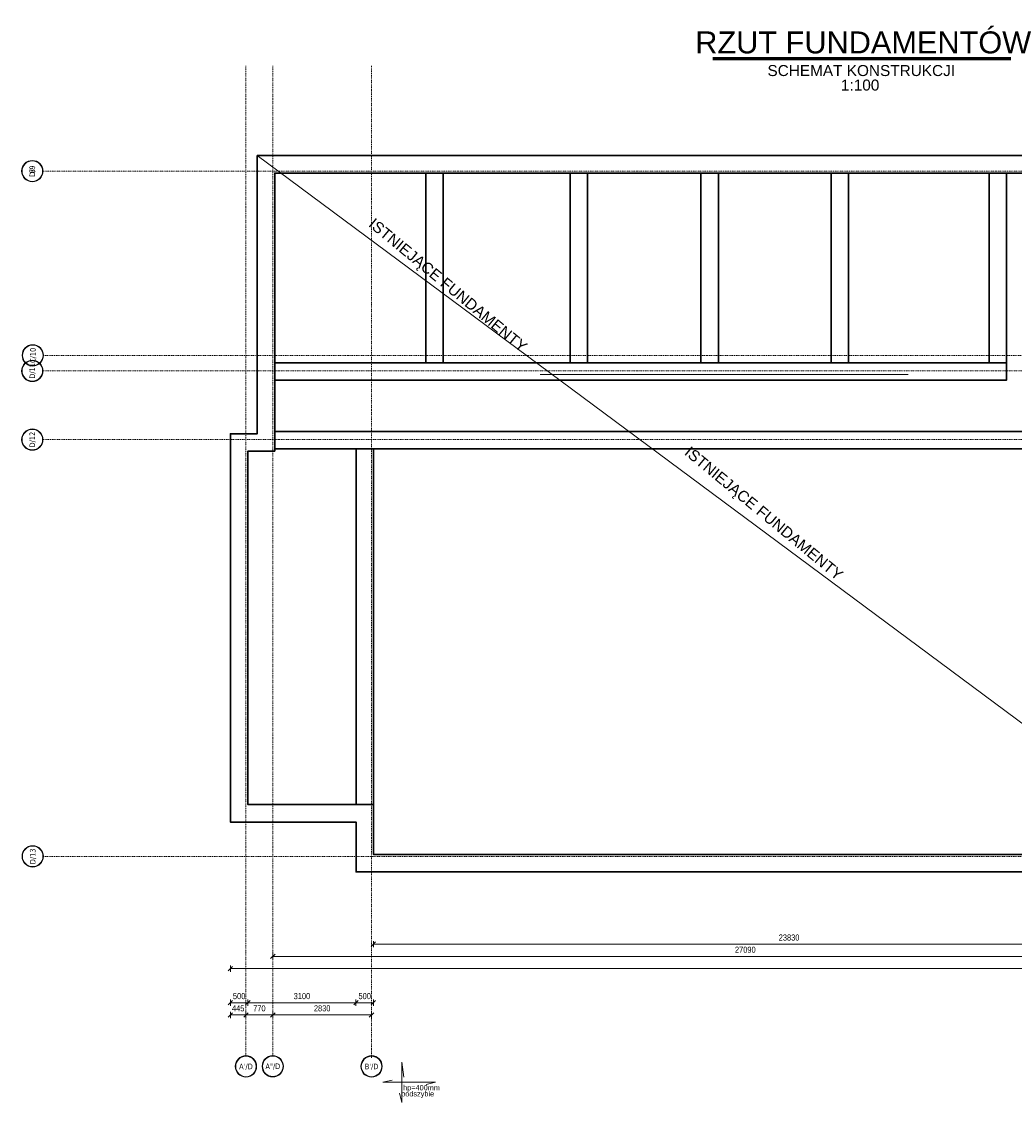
# Model space of a CAD drawing. Header units: millimetres. Extents: x -1893473 to 942156, y -568027 to 942944.
# Tile 75 of 256: x -49937 to -21477, y -262154 to -231178. Entities that reach past the tile are written whole.
import ezdxf
from ezdxf.enums import TextEntityAlignment as Align

# ---------------------------------------------------------------- set-up
doc = ezdxf.new("R2010")
doc.units = ezdxf.units.MM
doc.header["$LTSCALE"] = 0.2
doc.linetypes.add('DASHDOT', pattern=[25.4, 12.7, -6.35, 0, -6.35])
doc.layers.get('0').update_dxf_attribs({"lineweight": 0})
for name, color, linetype, lineweight in [('!! 0_ Istn-sciany', 7, 'Continuous', 30), ('!! 0_Osie', 1, 'DASHDOT', 13), ('0-osie-tx', 66, 'Continuous', 9), ('P-Linia1', 3, 'Continuous', 53), ('P-Linia3', 6, 'Continuous', 60), ('P-Opis', 1, 'Continuous', 9), ('P-Opis fundamenty', 193, 'Continuous', 9), ('P-Opis ściany', 6, 'Continuous', 9), ('P-Osie', 1, 'DASHDOT', 18), ('P-Wymiar', 142, 'Continuous', 9)]:
    doc.layers.add(name, color=color, linetype=linetype, lineweight=lineweight)
doc.styles.add('_Fd Opis', font='arial.ttf')
doc.styles.add('CDMSTYLE', font='arial.ttf', dxfattribs={"width": 0.8})
doc.styles.add('ROMANS', font='arial.ttf', dxfattribs={"width": 0.7})
doc.styles.add('TAHOMA', font='tahoma.ttf')
doc.dimstyles.new('A100', dxfattribs={"dimscale": 100, "dimtxt": 1.75, "dimasz": 0.05, "dimexe": 0, "dimexo": 0, "dimgap": 1, "dimtad": 1, "dimdec": 0, "dimrnd": 1, "dimdsep": 46, "dimtxsty": 'ROMANS', "dimblk": '[[[[[[[[', "dimcen": 2, "dimdle": 2, "dimse1": 1, "dimse2": 1, "dimclrd": 256, "dimclrt": 1, "dimadec": 0, "dimazin": 0, "dimtfac": 1, "dimtdec": 0, "dimtix": 1, "dimtmove": 2, "dimatfit": 3, "dimldrblk": '[[[[[[[[', "dimfxl": 1, "dimtvp": 0.6, "dimtolj": 1, "dimlwd": 9, "dimarcsym": 0})

# ---------------------------------------------------------------- blocks, each defined once
blk = doc.blocks.new('*U12')
h = blk.add_hatch(color=256)
edge = h.paths.add_edge_path()
edge.add_arc((0, 0), 30.6, 0, 360)
edge = h.paths.add_edge_path(flags=17)
edge.add_arc((0, 0), 29.4, 0, 360)
for radius in [30.6, 29.4]:
    blk.add_circle((0, 0), radius)
at = {"style": 'TAHOMA', "flags": 8}
blk.add_attdef('ANSICHTSNUMMER', text='', height=16, dxfattribs=at).set_placement((0, 0), align=Align.MIDDLE_CENTER)
blk = doc.blocks.new('BLOK OSI')
at = {"layer": 'P-Osie'}
for points in [[(49206.2, -200097.6), (49206.2, -197259.3)], [(49283.2, -200097.6), (49283.2, -197258.8)], [(49566.2, -200103.3), (49566.2, -197259.3)], [(48624.3, -197562.1), (53810.6, -197562.1)], [(48625.5, -198090.1), (53810.6, -198090.1)], [(48624.3, -198134.6), (52188.5, -198134.6)], [(48624.3, -198331.6), (52453.7, -198331.6)], [(48625.5, -199526.1), (52491.5, -199526.1)]]:
    blk.add_lwpolyline(points, dxfattribs=at)
at = {"layer": '0-osie-tx'}
ref = blk.add_blockref('*U12', (48593.7, -197562.1), dxfattribs=dict(at, rotation=270))
ref.add_attrib('ANSICHTSNUMMER', '8', dxfattribs={"layer": '0', "height": 16, "rotation": 90, "style": 'TAHOMA', "flags": 8}).set_placement((48593.7, -197562.1), align=Align.MIDDLE_CENTER)
ref = blk.add_blockref('*U12', (48593.7, -197562.1), dxfattribs=dict(at, rotation=270))
ref.add_attrib('ANSICHTSNUMMER', 'D/9', dxfattribs={"layer": '0', "height": 16, "rotation": 90, "style": 'TAHOMA', "flags": 8}).set_placement((48593.7, -197562.1), align=Align.MIDDLE_CENTER)
ref = blk.add_blockref('*U12', (48595.2, -198090.1), dxfattribs=dict(at, rotation=270))
ref.add_attrib('ANSICHTSNUMMER', 'C/10', dxfattribs={"layer": '0', "height": 16, "rotation": 90, "style": 'TAHOMA', "flags": 8}).set_placement((48595.2, -198090.1), align=Align.MIDDLE_CENTER)
ref = blk.add_blockref('*U12', (48593.7, -198134.6), dxfattribs=dict(at, rotation=270))
ref.add_attrib('ANSICHTSNUMMER', 'D/11', dxfattribs={"layer": '0', "height": 16, "rotation": 90, "style": 'TAHOMA', "flags": 8}).set_placement((48593.7, -198134.6), align=Align.MIDDLE_CENTER)
ref = blk.add_blockref('*U12', (48593.7, -198331.6), dxfattribs=dict(at, rotation=270))
ref.add_attrib('ANSICHTSNUMMER', 'D/12', dxfattribs={"layer": '0', "height": 16, "rotation": 90, "style": 'TAHOMA', "flags": 8}).set_placement((48593.7, -198331.6), align=Align.MIDDLE_CENTER)
ref = blk.add_blockref('*U12', (48594.9, -199526.1), dxfattribs=dict(at, rotation=270))
ref.add_attrib('ANSICHTSNUMMER', 'D/13', dxfattribs={"layer": '0', "height": 16, "rotation": 90, "style": 'TAHOMA', "flags": 8}).set_placement((48594.9, -199526.1), align=Align.MIDDLE_CENTER)
ref = blk.add_blockref('*U12', (49206.2, -200128.2), dxfattribs=dict(at, rotation=180))
ref.add_attrib('ANSICHTSNUMMER', "A'/D", dxfattribs={"layer": '0', "height": 16, "style": 'TAHOMA', "flags": 8}).set_placement((49206.2, -200128.2), align=Align.MIDDLE_CENTER)
ref = blk.add_blockref('*U12', (49283.2, -200127.7), dxfattribs=dict(at, rotation=180))
ref.add_attrib('ANSICHTSNUMMER', 'A"/D', dxfattribs={"layer": '0', "height": 16, "style": 'TAHOMA', "flags": 8}).set_placement((49283.2, -200127.7), align=Align.MIDDLE_CENTER)
ref = blk.add_blockref('*U12', (49566.2, -200128.2), dxfattribs=dict(at, rotation=180))
ref.add_attrib('ANSICHTSNUMMER', "B'/D", dxfattribs={"layer": '0', "height": 16, "style": 'TAHOMA', "flags": 8}).set_placement((49566.2, -200128.2), align=Align.MIDDLE_CENTER)
blk = doc.blocks.new('daddad')
at = {"layer": 'P-Opis', "lineweight": 20}
for points in [[(-159, -799), (0, -1476), (0, 1476), (159, 377)], [(1791, -159), (2467, 0), (-1381, 0), (-705, 159)]]:
    blk.add_lwpolyline(points, dxfattribs=at)
blk = doc.blocks.new('[[[[[[[[')
at = {"layer": 'P-Wymiar'}
for p, q in [((-12.7, -12.7), (12.7, 12.7)), ((0, 0), (-4.6, 0)), ((0, 18), (0, -18))]:
    blk.add_line(p, q, dxfattribs=at)
blk = doc.blocks.new('*D4165')
at = {"layer": 'DEFPOINTS', "color": 0, "transparency": 16777216}
for p in [(-43951, -248490), (10759, -248490), (10759, -258319)]:
    blk.add_point(p, dxfattribs=at)
at = {"layer": 'P-Wymiar', "lineweight": 9, "transparency": 16777216}
blk.add_line((-43946, -258319), (10754, -258319), dxfattribs=at)
at = {"layer": 'P-Wymiar', "lineweight": 9, "transparency": 16777216, "xscale": 5, "yscale": 5, "zscale": 5, "rotation": 180}
blk.add_blockref('[[[[[[[[', (-43951, -258319), dxfattribs=at)
at = {"layer": 'P-Wymiar', "lineweight": 9, "transparency": 16777216, "xscale": 5, "yscale": 5, "zscale": 5}
blk.add_blockref('[[[[[[[[', (10759, -258319), dxfattribs=at)
at = {"layer": 'P-Wymiar', "color": 1, "transparency": 16777216, "insert": (-16596, -258130), "char_height": 175, "attachment_point": 5, "style": 'ROMANS'}
blk.add_mtext('\\A1;54710', dxfattribs=at)
blk = doc.blocks.new('*D4166')
at = {"layer": 'DEFPOINTS', "color": 0, "transparency": 16777216}
for p in [(-43951, -250874), (-43506, -250874), (-43506, -259649)]:
    blk.add_point(p, dxfattribs=at)
at = {"layer": 'P-Wymiar', "lineweight": 9, "transparency": 16777216}
blk.add_line((-43946, -259649), (-43511, -259649), dxfattribs=at)
at = {"layer": 'P-Wymiar', "lineweight": 9, "transparency": 16777216, "xscale": 5, "yscale": 5, "zscale": 5, "rotation": 180}
blk.add_blockref('[[[[[[[[', (-43951, -259649), dxfattribs=at)
at = {"layer": 'P-Wymiar', "lineweight": 9, "transparency": 16777216, "xscale": 5, "yscale": 5, "zscale": 5}
blk.add_blockref('[[[[[[[[', (-43506, -259649), dxfattribs=at)
at = {"layer": 'P-Wymiar', "color": 1, "transparency": 16777216, "insert": (-43728, -259460), "char_height": 175, "attachment_point": 5, "style": 'ROMANS'}
blk.add_mtext('\\A1;445', dxfattribs=at)
blk = doc.blocks.new('*D4167')
at = {"layer": 'DEFPOINTS', "color": 0, "transparency": 16777216}
for p in [(-42736, -251859), (-39906, -252930), (-39906, -259649)]:
    blk.add_point(p, dxfattribs=at)
at = {"layer": 'P-Wymiar', "lineweight": 9, "transparency": 16777216}
blk.add_line((-42731, -259649), (-39911, -259649), dxfattribs=at)
at = {"layer": 'P-Wymiar', "lineweight": 9, "transparency": 16777216, "xscale": 5, "yscale": 5, "zscale": 5, "rotation": 180}
blk.add_blockref('[[[[[[[[', (-42736, -259649), dxfattribs=at)
at = {"layer": 'P-Wymiar', "lineweight": 9, "transparency": 16777216, "xscale": 5, "yscale": 5, "zscale": 5}
blk.add_blockref('[[[[[[[[', (-39906, -259649), dxfattribs=at)
at = {"layer": 'P-Wymiar', "color": 1, "transparency": 16777216, "insert": (-41321, -259459), "char_height": 175, "attachment_point": 5, "style": 'ROMANS'}
blk.add_mtext('\\A1;2830', dxfattribs=at)
blk = doc.blocks.new('*D4168')
at = {"layer": 'DEFPOINTS', "color": 0, "transparency": 16777216}
for p in [(-43506, -252676), (-42736, -252676), (-42736, -259649)]:
    blk.add_point(p, dxfattribs=at)
at = {"layer": 'P-Wymiar', "lineweight": 9, "transparency": 16777216}
blk.add_line((-43501, -259649), (-42741, -259649), dxfattribs=at)
at = {"layer": 'P-Wymiar', "lineweight": 9, "transparency": 16777216, "xscale": 5, "yscale": 5, "zscale": 5, "rotation": 180}
blk.add_blockref('[[[[[[[[', (-43506, -259649), dxfattribs=at)
at = {"layer": 'P-Wymiar', "lineweight": 9, "transparency": 16777216, "xscale": 5, "yscale": 5, "zscale": 5}
blk.add_blockref('[[[[[[[[', (-42736, -259649), dxfattribs=at)
at = {"layer": 'P-Wymiar', "color": 1, "transparency": 16777216, "insert": (-43121, -259459), "char_height": 175, "attachment_point": 5, "style": 'ROMANS'}
blk.add_mtext('\\A1;770', dxfattribs=at)
blk = doc.blocks.new('*D4169')
at = {"layer": 'DEFPOINTS', "color": 0, "transparency": 16777216}
for p in [(-42736, -252676), (-15646, -252962), (-15646, -257969)]:
    blk.add_point(p, dxfattribs=at)
at = {"layer": 'P-Wymiar', "lineweight": 9, "transparency": 16777216}
blk.add_line((-42731, -257969), (-15651, -257969), dxfattribs=at)
at = {"layer": 'P-Wymiar', "lineweight": 9, "transparency": 16777216, "xscale": 5, "yscale": 5, "zscale": 5, "rotation": 180}
blk.add_blockref('[[[[[[[[', (-42736, -257969), dxfattribs=at)
at = {"layer": 'P-Wymiar', "lineweight": 9, "transparency": 16777216, "xscale": 5, "yscale": 5, "zscale": 5}
blk.add_blockref('[[[[[[[[', (-15646, -257969), dxfattribs=at)
at = {"layer": 'P-Wymiar', "color": 1, "transparency": 16777216, "insert": (-29191, -257780), "char_height": 175, "attachment_point": 5, "style": 'ROMANS'}
blk.add_mtext('\\A1;27090', dxfattribs=at)
blk = doc.blocks.new('*D4177')
at = {"layer": 'DEFPOINTS', "color": 0, "transparency": 16777216}
for p in [(-43951, -250232), (-43451, -250374), (-43451, -259299)]:
    blk.add_point(p, dxfattribs=at)
at = {"layer": 'P-Wymiar', "lineweight": 9, "transparency": 16777216}
blk.add_line((-43946, -259299), (-43456, -259299), dxfattribs=at)
at = {"layer": 'P-Wymiar', "lineweight": 9, "transparency": 16777216, "xscale": 5, "yscale": 5, "zscale": 5, "rotation": 180}
blk.add_blockref('[[[[[[[[', (-43951, -259299), dxfattribs=at)
at = {"layer": 'P-Wymiar', "lineweight": 9, "transparency": 16777216, "xscale": 5, "yscale": 5, "zscale": 5}
blk.add_blockref('[[[[[[[[', (-43451, -259299), dxfattribs=at)
at = {"layer": 'P-Wymiar', "color": 1, "transparency": 16777216, "insert": (-43701, -259109), "char_height": 175, "attachment_point": 5, "style": 'ROMANS'}
blk.add_mtext('\\A1;500', dxfattribs=at)
blk = doc.blocks.new('*D4178')
at = {"layer": 'DEFPOINTS', "color": 0, "transparency": 16777216}
for p in [(-43451, -250374), (-40351, -250874), (-40351, -259299)]:
    blk.add_point(p, dxfattribs=at)
at = {"layer": 'P-Wymiar', "lineweight": 9, "transparency": 16777216}
blk.add_line((-43446, -259299), (-40356, -259299), dxfattribs=at)
at = {"layer": 'P-Wymiar', "lineweight": 9, "transparency": 16777216, "xscale": 5, "yscale": 5, "zscale": 5, "rotation": 180}
blk.add_blockref('[[[[[[[[', (-43451, -259299), dxfattribs=at)
at = {"layer": 'P-Wymiar', "lineweight": 9, "transparency": 16777216, "xscale": 5, "yscale": 5, "zscale": 5}
blk.add_blockref('[[[[[[[[', (-40351, -259299), dxfattribs=at)
at = {"layer": 'P-Wymiar', "color": 1, "transparency": 16777216, "insert": (-41901, -259109), "char_height": 175, "attachment_point": 5, "style": 'ROMANS'}
blk.add_mtext('\\A1;3100', dxfattribs=at)
blk = doc.blocks.new('*D4179')
at = {"layer": 'DEFPOINTS', "color": 0, "transparency": 16777216}
for p in [(-40351, -250874), (-39851, -250874), (-39851, -259299)]:
    blk.add_point(p, dxfattribs=at)
at = {"layer": 'P-Wymiar', "lineweight": 9, "transparency": 16777216}
blk.add_line((-40346, -259299), (-39856, -259299), dxfattribs=at)
at = {"layer": 'P-Wymiar', "lineweight": 9, "transparency": 16777216, "xscale": 5, "yscale": 5, "zscale": 5, "rotation": 180}
blk.add_blockref('[[[[[[[[', (-40351, -259299), dxfattribs=at)
at = {"layer": 'P-Wymiar', "lineweight": 9, "transparency": 16777216, "xscale": 5, "yscale": 5, "zscale": 5}
blk.add_blockref('[[[[[[[[', (-39851, -259299), dxfattribs=at)
at = {"layer": 'P-Wymiar', "color": 1, "transparency": 16777216, "insert": (-40101, -259109), "char_height": 175, "attachment_point": 5, "style": 'ROMANS'}
blk.add_mtext('\\A1;500', dxfattribs=at)
blk = doc.blocks.new('*D4180')
at = {"layer": 'DEFPOINTS', "color": 0, "transparency": 16777216}
for p in [(-39851, -250874), (-16021, -251804), (-16021, -257619)]:
    blk.add_point(p, dxfattribs=at)
at = {"layer": 'P-Wymiar', "lineweight": 9, "transparency": 16777216}
blk.add_line((-39846, -257619), (-16026, -257619), dxfattribs=at)
at = {"layer": 'P-Wymiar', "lineweight": 9, "transparency": 16777216, "xscale": 5, "yscale": 5, "zscale": 5, "rotation": 180}
blk.add_blockref('[[[[[[[[', (-39851, -257619), dxfattribs=at)
at = {"layer": 'P-Wymiar', "lineweight": 9, "transparency": 16777216, "xscale": 5, "yscale": 5, "zscale": 5}
blk.add_blockref('[[[[[[[[', (-16021, -257619), dxfattribs=at)
at = {"layer": 'P-Wymiar', "color": 1, "transparency": 16777216, "insert": (-27936, -257430), "char_height": 175, "attachment_point": 5, "style": 'ROMANS'}
blk.add_mtext('\\A1;23830', dxfattribs=at)

msp = doc.modelspace()

# ---------------------------------------------------------------- linework, layer by layer
at = {"layer": '!! 0_ Istn-sciany'}
msp.add_lwpolyline([(-15960.65339, -235018.09366), (-15960.65339, -241104.42454), (-15520.65323, -241104.42454), (-15520.65323, -255548.09366), (-40350.65339, -255548.09366), (-40350.65339, -254118.09366), (-43950.65339, -254118.09366), (-43950.65339, -242988.09366), (-43180.65339, -242988.09366), (-43180.65339, -235018.09366), (-15900.65339, -235018.09366)], dxfattribs=at)
for points in [[(-16460.65339, -235518.09366), (-16460.65339, -241604.42454), (-16020.65323, -241604.42454), (-16020.65323, -255048.09366), (-39850.65339, -255048.09366), (-39850.65339, -253618.09366), (-43450.65339, -253618.09366), (-43450.65339, -243488.09366), (-42680.65339, -243488.09366), (-42680.65339, -235518.09366)], [(-38352.14861, -235518.09366), (-37852.14861, -235518.09366), (-37852.14861, -240953.49194), (-38352.14861, -240953.49194)], [(-34215.65339, -235518.09366), (-33715.65339, -235518.09366), (-33715.65339, -240953.49194), (-34215.65339, -240953.49194)], [(-30463.63562, -235518.09366), (-29963.63562, -235518.09366), (-29963.63562, -240953.49194), (-30463.63562, -240953.49194)], [(-26729.11134, -235518.09366), (-26229.11134, -235518.09366), (-26229.11134, -240953.49194), (-26729.11134, -240953.49194)], [(-22198.65546, -235518.09366), (-21698.65546, -235518.09366), (-21698.65546, -240953.49194), (-22198.65546, -240953.49194)], [(-42680.65339, -240953.49194), (-21698.65546, -240953.49194), (-21698.65546, -241453.49194), (-42680.65339, -241453.49194)], [(-42680.65339, -242923.49194), (-16020.65323, -242923.49194), (-16020.65323, -243423.49194), (-42680.65339, -243423.49194)], [(-40350.65339, -253618.09366), (-39850.65339, -253618.09366), (-39850.65339, -243423.49194), (-40350.65339, -243423.49194)]]:
    msp.add_lwpolyline(points, close=True, dxfattribs=at)
at = {"layer": 'P-Linia3', "color": 6, "linetype": 'Continuous'}
msp.add_line((-30120.92002, -232238.09401), (-21578.48545, -232238.09401), dxfattribs=at)
at = {"layer": 'P-Opis'}
msp.add_lwpolyline([(-43180.65339, -235018.09366), (-15520.65323, -255548.09366)], dxfattribs=at)
at = {"layer": 'P-Opis fundamenty'}
msp.add_lwpolyline([(-24518.25491, -241293.09366), (-35076.23586, -241293.09366)], dxfattribs=at)

# ---------------------------------------------------------------- block references
at = {"layer": '!! 0_Osie', "xscale": 10, "yscale": 10, "zscale": 10}
msp.add_blockref('BLOK OSI', (-535567.76763, 1740157.78937), dxfattribs=at)
at = {"layer": 'P-Opis fundamenty', "xscale": 0.392, "yscale": 0.392, "zscale": 0.392}
msp.add_blockref('daddad', (-39038.29969, -261575.4507), dxfattribs=at)

# ---------------------------------------------------------------- texts
at = {"layer": 'P-Linia1', "color": 3, "linetype": 'Continuous', "char_height": 315, "width": 18701.8571859, "attachment_point": 5, "style": '_Fd Opis'}
for s, insert in [('SCHEMAT KONSTRUKCJI', (-25866.73544, -232582.61271)), ('1:100', (-25898.87786, -232998.74054))]:
    msp.add_mtext(s, dxfattribs=dict(at, insert=insert))
at = {"layer": 'P-Linia3', "color": 6, "linetype": 'Continuous', "insert": (-25810.35539, -231778.26047), "char_height": 630, "attachment_point": 5, "style": '_Fd Opis'}
msp.add_mtext('RZUT FUNDAMENTÓW', dxfattribs=at)
at = {"layer": 'P-Opis', "char_height": 315, "width": 18701.8571859, "attachment_point": 5, "rotation": 320.396008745, "style": '_Fd Opis'}
for insert in [(-37740.58591, -238764.37), (-28685.57736, -245304.34485)]:
    msp.add_mtext('ISTNIEJĄCE FUNDAMENTY', dxfattribs=dict(at, insert=insert))
at = {"layer": 'P-Opis fundamenty', "char_height": 225.59796, "attachment_point": 5, "style": 'CDMSTYLE'}
for s, insert in [('{\\H0.6667x;hp=400mm}', (-38472.75468, -261755.43356)), ('{\\H0.6667x;podszybie}', (-38583.04122, -261930.20206))]:
    msp.add_mtext(s, dxfattribs=dict(at, insert=insert))
at = {"layer": 'P-Opis ściany', "color": 212, "lineweight": 13, "true_color": 0xd100d1, "insert": (-19857.36217, -248252.40194), "char_height": 192, "width": 5617.3443334, "attachment_point": 4, "rotation": 89.999998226, "style": '_Fd Opis'}
msp.add_mtext('{\\W0.8;\\C12;\\c459726;Na długości istniejących fundamentów wykonać odsunięcie o 20cm od pierwotnie zaprojektowanej krawędzi płyty.\\PW ścianie fundamentowej wykonać pogrubienie w celu wykształtowania uskoku ściany. Pogrubienie oznaczone kolorem czerwonym. Uskok ściany wykonać w przypadku wystąpienia kolizji z odsadzką istniejącego fundamentu - zweryfikować na budowie po wyk. odkrywki.\\PDozbrojenia wykonać zgodnie z\\~rysunkami szczegółowymi. }', dxfattribs=at)

# ---------------------------------------------------------------- dimensions: what is measured, and where the dimension line sits
at = {"layer": 'P-Wymiar'}
dim = msp.add_linear_dim(base=(10759.31041, -258319.1803), p1=(-43950.65339, -248489.95666), p2=(10759.31041, -248489.95666), dimstyle='A100', override={"dimtmove": 0}, dxfattribs=at)
dim.commit()
dim.dimension.update_dxf_attribs({"geometry": '*D4165', "text_midpoint": (-16595.67149, -258129.83003)})
for base, p1, p2, picture, middle in [((-43450.65339, -259298.84118), (-43950.65339, -250231.68576), (-43450.65339, -250374.23535), '*D4177', (-43700.65339, -259298.84118)), ((-43505.65339, -259648.84118), (-43950.65339, -250874.23535), (-43505.65339, -250874.23535), '*D4166', (-43728.15339, -259648.84118))]:
    dim = msp.add_linear_dim(base=base, p1=p1, p2=p2, dimstyle='A100', override={"dimtmove": 0}, dxfattribs=at)
    dim.commit()
    dim.dimension.update_dxf_attribs({"geometry": picture, "text_midpoint": middle, "dimtype": 160})
for base, p1, p2, picture, middle in [((-40350.65339, -259298.84118), (-43450.65339, -250374.23535), (-40350.65339, -250874.23535), '*D4178', (-41900.65339, -259109.43122)), ((-39850.65339, -259298.84118), (-40350.65339, -250874.23535), (-39850.65339, -250874.23535), '*D4179', (-40100.65339, -259109.49091)), ((-16020.65323, -257619.1803), (-39850.65339, -250874.23535), (-16020.65323, -251804.23535), '*D4180', (-27935.65331, -257429.77035)), ((-39905.65339, -259648.84118), (-42735.65339, -251859.23535), (-39905.65339, -252930.0837), '*D4167', (-41320.65339, -259459.43122)), ((-42735.65339, -259648.84118), (-43505.65339, -252675.98594), (-42735.65339, -252675.98594), '*D4168', (-43120.65339, -259459.49091)), ((-15645.65339, -257969.1803), (-42735.65339, -252675.98594), (-15645.65339, -252962.2005), '*D4169', (-29190.65339, -257779.83003))]:
    dim = msp.add_linear_dim(base=base, p1=p1, p2=p2, dimstyle='A100', dxfattribs=at)
    dim.commit()
    dim.dimension.update_dxf_attribs({"geometry": picture, "text_midpoint": middle})

doc.saveas('drawing.dxf')
